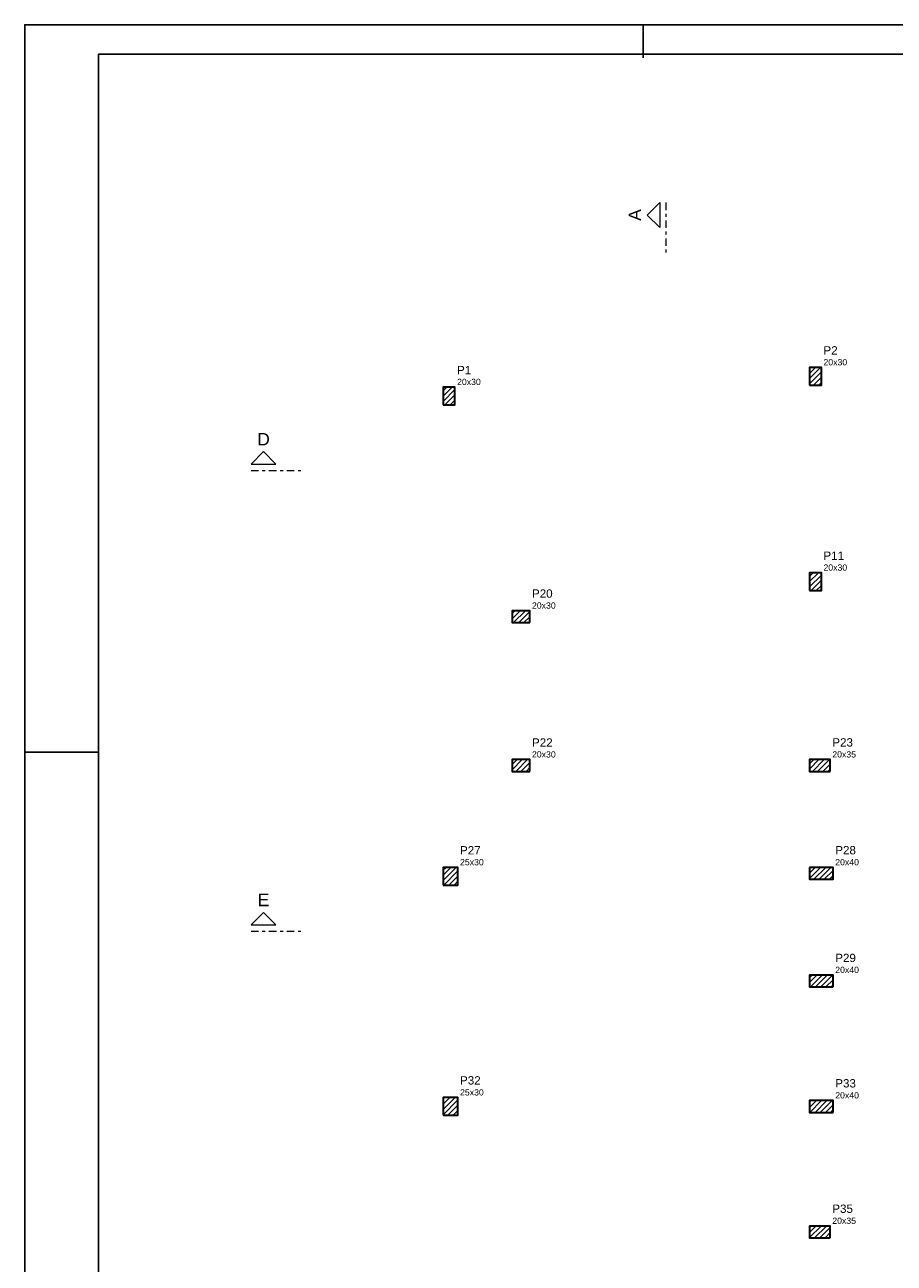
# Model space of a CAD drawing. Header units: millimetres. Extents: x 0 to 119, y 0 to 84.
# Tile 3 of 8: x 0 to 30, y 42 to 84. Entities that reach past the tile are written whole.
import ezdxf

# ---------------------------------------------------------------- set-up
doc = ezdxf.new("R2010")
doc.units = ezdxf.units.MM
doc.header["$MEASUREMENT"] = 0
doc.linetypes.add('DASHDOT', pattern=[2.54, 1.27, -0.635, 0, -0.635])
doc.linetypes.add('NULL', pattern=[0])
for name, color, linetype, lineweight in [('FO-Cortes', 9, 'DASHDOT', 5), ('FO-Hachura pilar que passa', 19, 'Continuous', 5), ('FO-Pilares', 4, 'Continuous', 30), ('FO-Textos dos pilares', 7, 'Continuous', 5)]:
    doc.layers.add(name, color=color, linetype=linetype, lineweight=lineweight)
doc.layers.add('SEDUC_MARF', color=1, linetype='Continuous')
doc.layers.add('SEDUC_MARGG', color=7, linetype='Continuous')
doc.styles.add('Arial', font='txt')

msp = doc.modelspace()

# ---------------------------------------------------------------- hatches: boundary and pattern name
at = {"layer": 'FO-Hachura pilar que passa', "linetype": 'Continuous'}
h = msp.add_hatch(dxfattribs=at)
h.set_pattern_fill('ANSI31', color=19, style=0)
h.paths.add_polyline_path([(26.6563, 71.8624), (26.8563, 71.8624), (27.0563, 71.8624), (27.0563, 72.1624), (27.0563, 72.4624), (26.8563, 72.4624), (26.6563, 72.4624), (26.6563, 72.1624)])
h = msp.add_hatch(dxfattribs=at)
h.set_pattern_fill('ANSI31', color=19, style=0)
h.paths.add_polyline_path([(14.2129, 71.1936), (14.4129, 71.1936), (14.6129, 71.1936), (14.6129, 71.4936), (14.6129, 71.7936), (14.4129, 71.7936), (14.2129, 71.7936), (14.2129, 71.4936)])
h = msp.add_hatch(dxfattribs=at)
h.set_pattern_fill('ANSI31', color=19, style=0)
h.paths.add_polyline_path([(26.6563, 64.8908), (26.8563, 64.8908), (27.0563, 64.8908), (27.0563, 65.1908), (27.0563, 65.4908), (26.8563, 65.4908), (26.6563, 65.4908), (26.6563, 65.1908)])
h = msp.add_hatch(dxfattribs=at)
h.set_pattern_fill('ANSI31', color=19, style=0)
h.paths.add_polyline_path([(17.1569, 63.8014), (17.1569, 64.0014), (17.1569, 64.2014), (16.8569, 64.2014), (16.5569, 64.2014), (16.5569, 64.0014), (16.5569, 63.8014), (16.8569, 63.8014)])
h = msp.add_hatch(dxfattribs=at)
h.set_pattern_fill('ANSI31', color=19, style=0)
h.paths.add_polyline_path([(17.1569, 58.7478), (17.1569, 58.9478), (17.1569, 59.1478), (16.8569, 59.1478), (16.5569, 59.1478), (16.5569, 58.9478), (16.5569, 58.7478), (16.8569, 58.7478)])
h = msp.add_hatch(dxfattribs=at)
h.set_pattern_fill('ANSI31', color=19, style=0)
h.paths.add_polyline_path([(27.3563, 58.7478), (27.3563, 58.9478), (27.3563, 59.1478), (27.0063, 59.1478), (26.6563, 59.1478), (26.6563, 58.9478), (26.6563, 58.7478), (27.0063, 58.7478)])
h = msp.add_hatch(dxfattribs=at)
h.set_pattern_fill('ANSI31', color=19, style=0)
h.paths.add_polyline_path([(14.2129, 54.8876), (14.4629, 54.8876), (14.7129, 54.8876), (14.7129, 55.1876), (14.7129, 55.4876), (14.4629, 55.4876), (14.2129, 55.4876), (14.2129, 55.1876)])
h = msp.add_hatch(dxfattribs=at)
h.set_pattern_fill('ANSI31', color=19, style=0)
h.paths.add_polyline_path([(26.6563, 55.4876), (26.6563, 55.2876), (26.6563, 55.0876), (27.0563, 55.0876), (27.4563, 55.0876), (27.4563, 55.2876), (27.4563, 55.4876), (27.0563, 55.4876)])
h = msp.add_hatch(dxfattribs=at)
h.set_pattern_fill('ANSI31', color=19, style=0)
h.paths.add_polyline_path([(27.4563, 51.4306), (27.4563, 51.6306), (27.4563, 51.8306), (27.0563, 51.8306), (26.6563, 51.8306), (26.6563, 51.6306), (26.6563, 51.4306), (27.0563, 51.4306)])
h = msp.add_hatch(dxfattribs=at)
h.set_pattern_fill('ANSI31', color=19, style=0)
h.paths.add_polyline_path([(14.2129, 47.0722), (14.4629, 47.0722), (14.7129, 47.0722), (14.7129, 47.3722), (14.7129, 47.6722), (14.4629, 47.6722), (14.2129, 47.6722), (14.2129, 47.3722)])
h = msp.add_hatch(dxfattribs=at)
h.set_pattern_fill('ANSI31', color=19, style=0)
h.paths.add_polyline_path([(27.4563, 47.1722), (27.4563, 47.3722), (27.4563, 47.5722), (27.0563, 47.5722), (26.6563, 47.5722), (26.6563, 47.3722), (26.6563, 47.1722), (27.0563, 47.1722)])
h = msp.add_hatch(dxfattribs=at)
h.set_pattern_fill('ANSI31', color=19, style=0)
h.paths.add_polyline_path([(27.3563, 42.9136), (27.3563, 43.1136), (27.3563, 43.3136), (27.0063, 43.3136), (26.6563, 43.3136), (26.6563, 43.1136), (26.6563, 42.9136), (27.0063, 42.9136)])

# ---------------------------------------------------------------- linework, layer by layer
at = {"layer": 'FO-Cortes', "ltscale": 0.2}
for p, q in [((21.7768, 78.0643), (21.7768, 76.3699)), ((7.6855, 68.9702), (9.3799, 68.9702)), ((7.6855, 53.3254), (9.3799, 53.3254))]:
    msp.add_line(p, q, dxfattribs=at)
at = {"layer": 'FO-Cortes', "linetype": 'Continuous', "ltscale": 0.2}
for points in [[(21.565, 78.0643), (21.565, 77.2171), (21.1414, 77.6407), (21.565, 78.0643)], [(7.6855, 69.182), (8.5327, 69.182), (8.1091, 69.6056), (7.6855, 69.182)], [(7.6855, 53.5372), (8.5327, 53.5372), (8.1091, 53.9608), (7.6855, 53.5372)]]:
    msp.add_lwpolyline(points, close=True, dxfattribs=at)
at = {"layer": 'FO-Pilares'}
for points in [[(26.6563, 71.8624), (26.8563, 71.8624), (27.0563, 71.8624), (27.0563, 72.1624), (27.0563, 72.4624), (26.8563, 72.4624), (26.6563, 72.4624), (26.6563, 72.1624), (26.6563, 71.8624)], [(14.2129, 71.1936), (14.4129, 71.1936), (14.6129, 71.1936), (14.6129, 71.4936), (14.6129, 71.7936), (14.4129, 71.7936), (14.2129, 71.7936), (14.2129, 71.4936), (14.2129, 71.1936)], [(26.6563, 64.8908), (26.8563, 64.8908), (27.0563, 64.8908), (27.0563, 65.1908), (27.0563, 65.4908), (26.8563, 65.4908), (26.6563, 65.4908), (26.6563, 65.1908), (26.6563, 64.8908)], [(17.1569, 63.8014), (17.1569, 64.0014), (17.1569, 64.2014), (16.8569, 64.2014), (16.5569, 64.2014), (16.5569, 64.0014), (16.5569, 63.8014), (16.8569, 63.8014), (17.1569, 63.8014)], [(17.1569, 58.7478), (17.1569, 58.9478), (17.1569, 59.1478), (16.8569, 59.1478), (16.5569, 59.1478), (16.5569, 58.9478), (16.5569, 58.7478), (16.8569, 58.7478), (17.1569, 58.7478)], [(27.3563, 58.7478), (27.3563, 58.9478), (27.3563, 59.1478), (27.0063, 59.1478), (26.6563, 59.1478), (26.6563, 58.9478), (26.6563, 58.7478), (27.0063, 58.7478), (27.3563, 58.7478)], [(14.2129, 54.8876), (14.4629, 54.8876), (14.7129, 54.8876), (14.7129, 55.1876), (14.7129, 55.4876), (14.4629, 55.4876), (14.2129, 55.4876), (14.2129, 55.1876), (14.2129, 54.8876)], [(26.6563, 55.4876), (26.6563, 55.2876), (26.6563, 55.0876), (27.0563, 55.0876), (27.4563, 55.0876), (27.4563, 55.2876), (27.4563, 55.4876), (27.0563, 55.4876), (26.6563, 55.4876)], [(27.4563, 51.4306), (27.4563, 51.6306), (27.4563, 51.8306), (27.0563, 51.8306), (26.6563, 51.8306), (26.6563, 51.6306), (26.6563, 51.4306), (27.0563, 51.4306), (27.4563, 51.4306)], [(14.2129, 47.0722), (14.4629, 47.0722), (14.7129, 47.0722), (14.7129, 47.3722), (14.7129, 47.6722), (14.4629, 47.6722), (14.2129, 47.6722), (14.2129, 47.3722), (14.2129, 47.0722)], [(27.4563, 47.1722), (27.4563, 47.3722), (27.4563, 47.5722), (27.0563, 47.5722), (26.6563, 47.5722), (26.6563, 47.3722), (26.6563, 47.1722), (27.0563, 47.1722), (27.4563, 47.1722)], [(27.3563, 42.9136), (27.3563, 43.1136), (27.3563, 43.3136), (27.0063, 43.3136), (26.6563, 43.3136), (26.6563, 43.1136), (26.6563, 42.9136), (27.0063, 42.9136), (27.3563, 42.9136)]]:
    msp.add_lwpolyline(points, close=True, dxfattribs=at)
at = {"layer": 'SEDUC_MARF'}
for p, q in [((21.0015, 84.1), (21.0015, 82.9804)), ((0, 59.4), (2.5, 59.4))]:
    msp.add_line(p, q, dxfattribs=at)
msp.add_lwpolyline([(118.9, 84.1), (0, 84.1), (0, 0), (118.9, 0)], close=True, dxfattribs=at)
at = {"layer": 'SEDUC_MARGG'}
msp.add_lwpolyline([(2.5, 1), (117.9, 1), (117.9, 83.1), (2.5, 83.1), (2.5, 1)], dxfattribs=at)

# ---------------------------------------------------------------- texts
at = {"layer": 'FO-Cortes', "linetype": 'NULL', "ltscale": 0.2, "insert": (20.9296, 77.6406), "char_height": 0.4236, "width": 0.773711, "attachment_point": 8, "rotation": 90.00021, "line_spacing_factor": 0.798, "style": 'Arial'}
msp.add_mtext('A', dxfattribs=at)
at = {"layer": 'FO-Cortes', "linetype": 'NULL', "ltscale": 0.2, "char_height": 0.4236, "attachment_point": 8, "line_spacing_factor": 0.798, "style": 'Arial'}
for s, insert, width in [('D', (8.1093, 69.8174), 0.837715), ('E', (8.1093, 54.1724), 0.773711)]:
    msp.add_mtext(s, dxfattribs=dict(at, insert=insert, width=width))
at = {"layer": 'FO-Textos dos pilares', "linetype": 'NULL', "attachment_point": 7, "line_spacing_factor": 0.798, "style": 'Arial'}
for s, insert, char_height, width in [('P2', (27.1273, 72.9038), 0.2824, 0.954053), ('20x30', (27.1273, 72.5335), 0.2118, 1.580273), ('P1', (14.6833, 72.2348), 0.2824, 0.954053), ('20x30', (14.6833, 71.8645), 0.2118, 1.580273), ('P11', (27.1273, 65.9318), 0.2824, 1.387852), ('20x30', (27.1273, 65.5615), 0.2118, 1.580273), ('P20', (17.2273, 64.6428), 0.2824, 1.387852), ('20x30', (17.2273, 64.2725), 0.2118, 1.580273), ('P22', (17.2273, 59.5888), 0.2824, 1.387852), ('P23', (27.4273, 59.5888), 0.2824, 1.387852), ('20x30', (17.2273, 59.2185), 0.2118, 1.580273), ('20x35', (27.4273, 59.2185), 0.2118, 1.580273), ('P27', (14.7833, 55.9288), 0.2824, 1.387852), ('P28', (27.5273, 55.9288), 0.2824, 1.387852), ('25x30', (14.7833, 55.5585), 0.2118, 1.580273), ('20x40', (27.5273, 55.5585), 0.2118, 1.580273), ('P29', (27.5273, 52.2718), 0.2824, 1.387852), ('20x40', (27.5273, 51.9015), 0.2118, 1.580273), ('P32', (14.7833, 48.1138), 0.2824, 1.387852), ('P33', (27.5273, 48.0138), 0.2824, 1.387852), ('25x30', (14.7833, 47.7425), 0.2118, 1.580273), ('20x40', (27.5273, 47.6425), 0.2118, 1.580273), ('P35', (27.4273, 43.7548), 0.2824, 1.387852), ('20x35', (27.4273, 43.3845), 0.2118, 1.580273)]:
    msp.add_mtext(s, dxfattribs=dict(at, insert=insert, char_height=char_height, width=width))

doc.saveas('drawing.dxf')
